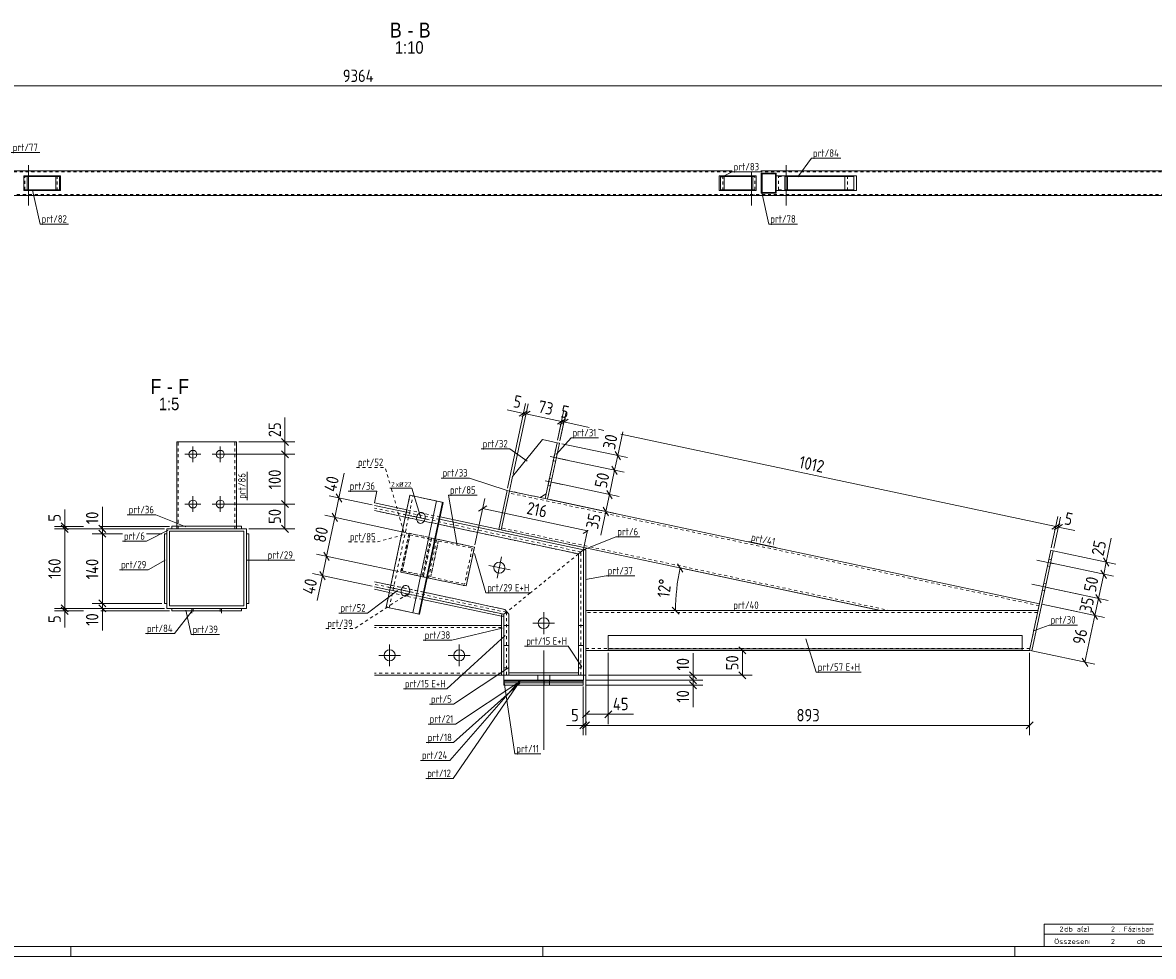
# Model space of a CAD drawing. Header units: millimetres. Extents: x 1 to 1188, y 1 to 840.
# Tile 3 of 7: x 409 to 864, y 1 to 377. Entities that reach past the tile are written whole.
import ezdxf

# ---------------------------------------------------------------- set-up
doc = ezdxf.new("R2010")
doc.units = ezdxf.units.MM
doc.header["$LTSCALE"] = 0.6
doc.linetypes.add('XKITLINE00', pattern=[0])
doc.linetypes.add('XKITLINE02', pattern=[4, 2, -2])
for name, color, linetype, lineweight in [('Bolt', 7, 'Continuous', 0), ('BoltMark', 3, 'Continuous', 0), ('DrawingSheet', 5, 'Continuous', 0), ('OtherObjectType', 1, 'Continuous', 0), ('Part', 2, 'Continuous', 0), ('PartMark', 3, 'Continuous', 0), ('Z-DIMENSIONS', 1, 'Continuous', 0)]:
    doc.layers.add(name, color=color, linetype=linetype, lineweight=lineweight)
doc.styles.add('ARIAL', font='ARIAL.TTF')
doc.styles.add('ISOCPEUR', font='ISOCPEUR.TTF')

msp = doc.modelspace()

# ---------------------------------------------------------------- linework, layer by layer
at = {"layer": 'Bolt', "color": 4, "linetype": 'XKITLINE00', "lineweight": 0}
for p, q in [((410.98, 319.44), (410.98, 303.19)), ((715.98, 319.44), (715.98, 303.19)), ((409.88, 317.19), (409.88, 316.79)), ((412.08, 317.19), (412.08, 316.79)), ((701.98, 316.7), (701.98, 303.19)), ((714.88, 317.19), (714.88, 316.79)), ((717.08, 317.19), (717.08, 316.79)), ((409.88, 307.59), (409.88, 307.19)), ((412.08, 307.59), (412.08, 307.19)), ((700.88, 307.59), (700.88, 307.19)), ((703.08, 307.59), (703.08, 307.19)), ((714.88, 307.59), (714.88, 307.19)), ((717.08, 307.59), (717.08, 307.19)), ((477.15, 199.85), (477.15, 206.25)), ((488.15, 199.85), (488.15, 206.25)), ((473.95, 203.05), (480.35, 203.05)), ((484.95, 203.05), (491.35, 203.05)), ((620.99, 202.17), (627.94, 200.69)), ((620.99, 202.17), (627.94, 200.69)), ((622.19, 200.48), (623.17, 200.27)), ((622.19, 200.48), (623.17, 200.27)), ((622.78, 203.22), (623.75, 203.01)), ((622.78, 203.22), (623.75, 203.01)), ((618.91, 192.39), (625.86, 190.91)), ((618.91, 192.39), (625.86, 190.91)), ((620.7, 193.44), (621.67, 193.23)), ((620.7, 193.44), (621.67, 193.23)), ((620.11, 190.7), (621.09, 190.49)), ((620.11, 190.7), (621.09, 190.49)), ((473.95, 183.05), (480.35, 183.05)), ((477.15, 179.85), (477.15, 186.25)), ((484.95, 183.05), (491.35, 183.05)), ((488.15, 179.85), (488.15, 186.25)), ((571.71, 176.86), (562.11, 178.9)), ((567.24, 177.75), (567.2, 177.38)), ((567.34, 178.12), (567.24, 177.75)), ((567.48, 178.46), (567.34, 178.12)), ((567.7, 178.82), (567.48, 178.46)), ((567.99, 179.16), (567.7, 178.82)), ((568.34, 179.41), (567.99, 179.16)), ((568.71, 179.58), (568.34, 179.41)), ((569.05, 179.63), (568.71, 179.58)), ((569.38, 179.6), (569.05, 179.63)), ((569.66, 179.51), (569.38, 179.6)), ((570.02, 179.28), (569.66, 179.51)), ((570.31, 178.93), (570.02, 179.28)), ((570.48, 178.59), (570.31, 178.93)), ((570.59, 178.25), (570.48, 178.59)), ((570.64, 177.9), (570.59, 178.25)), ((570.65, 177.52), (570.64, 177.9)), ((567.2, 177.38), (567.2, 177.01)), ((567.2, 177.01), (567.26, 176.65)), ((567.26, 176.65), (567.36, 176.31)), ((567.36, 176.31), (567.54, 175.97)), ((567.54, 175.97), (567.83, 175.63)), ((567.83, 175.63), (568.19, 175.39)), ((568.19, 175.39), (568.46, 175.3)), ((568.46, 175.3), (568.8, 175.27)), ((568.8, 175.27), (569.14, 175.33)), ((569.14, 175.33), (569.51, 175.49)), ((569.51, 175.49), (569.85, 175.74)), ((569.85, 175.74), (570.15, 176.08)), ((570.15, 176.08), (570.36, 176.44)), ((570.36, 176.44), (570.5, 176.79)), ((570.5, 176.79), (570.6, 177.15)), ((570.6, 177.15), (570.65, 177.52)), ((599.6, 153.15), (601.43, 161.76)), ((823.9, 159.04), (816.95, 160.51)), ((823.9, 159.04), (816.95, 160.51)), ((822.75, 160.71), (821.77, 160.92)), ((822.75, 160.71), (821.77, 160.92)), ((604.82, 156.54), (596.21, 158.37)), ((822.17, 157.97), (821.19, 158.18)), ((822.17, 157.97), (821.19, 158.18)), ((562.47, 150.23), (562.1, 150.07)), ((562.81, 150.29), (562.47, 150.23)), ((563.14, 150.26), (562.81, 150.29)), ((563.42, 150.17), (563.14, 150.26)), ((821.82, 149.26), (814.88, 150.73)), ((821.82, 149.26), (814.88, 150.73)), ((820.67, 150.93), (819.69, 151.14)), ((820.67, 150.93), (819.69, 151.14)), ((565.47, 147.51), (555.88, 149.55)), ((561.01, 148.41), (560.96, 148.03)), ((560.96, 148.03), (560.97, 147.66)), ((560.97, 147.66), (561.02, 147.3)), ((561.1, 148.77), (561.01, 148.41)), ((561.02, 147.3), (561.12, 146.97)), ((561.25, 149.12), (561.1, 148.77)), ((561.12, 146.97), (561.3, 146.63)), ((561.46, 149.48), (561.25, 149.12)), ((561.3, 146.63), (561.59, 146.28)), ((561.76, 149.81), (561.46, 149.48)), ((561.59, 146.28), (561.95, 146.05)), ((562.1, 150.07), (561.76, 149.81)), ((561.95, 146.05), (562.23, 145.96)), ((562.23, 145.96), (562.56, 145.93)), ((562.56, 145.93), (562.9, 145.98)), ((562.9, 145.98), (563.27, 146.14)), ((563.27, 146.14), (563.61, 146.4)), ((563.78, 149.93), (563.42, 150.17)), ((563.61, 146.4), (563.91, 146.74)), ((564.07, 149.59), (563.78, 149.93)), ((563.91, 146.74), (564.12, 147.1)), ((564.25, 149.24), (564.07, 149.59)), ((564.12, 147.1), (564.27, 147.44)), ((564.35, 148.91), (564.25, 149.24)), ((564.27, 147.44), (564.36, 147.81)), ((564.4, 148.55), (564.35, 148.91)), ((564.36, 147.81), (564.41, 148.18)), ((564.41, 148.18), (564.4, 148.55)), ((820.09, 148.19), (819.11, 148.4)), ((820.09, 148.19), (819.11, 148.4)), ((618.35, 139.5), (618.35, 130.7)), ((613.95, 135.1), (622.75, 135.1)), ((556.35, 117.75), (556.35, 126.55)), ((584.35, 117.75), (584.35, 126.55)), ((618.4, 84.16), (618.4, 124.16)), ((618.4, 84.15), (618.4, 124.15)), ((551.95, 122.15), (560.75, 122.15)), ((579.95, 122.15), (588.75, 122.15)), ((616, 112.16), (616, 114.16)), ((616, 112.15), (616, 114.15)), ((620.8, 112.16), (620.8, 114.16)), ((620.8, 112.15), (620.8, 114.15))]:
    msp.add_line(p, q, dxfattribs=at)
at = {"layer": 'Bolt', "color": 4, "linetype": 'XKITLINE02', "lineweight": 0}
for p, q in [((571.71, 176.86), (562.11, 178.9)), ((565.47, 147.51), (555.88, 149.55))]:
    msp.add_line(p, q, dxfattribs=at)
at = {"layer": 'Bolt', "color": 4, "linetype": 'XKITLINE00', "lineweight": 0}
for centre, radius in [((477.15, 203.05), 1.6), ((488.15, 203.05), 1.6), ((477.15, 183.05), 1.6), ((488.15, 183.05), 1.6), ((600.51, 157.45), 2.2), ((618.35, 135.1), 2.2), ((556.35, 122.15), 2.2), ((584.35, 122.15), 2.2)]:
    msp.add_circle(centre, radius, dxfattribs=at)
at = {"layer": 'BoltMark', "color": 4, "linetype": 'XKITLINE00', "lineweight": 0}
for p in [(556.37, 189.38), (568.92, 177.45)]:
    msp.add_line(p, (565.3, 189.38), dxfattribs=at)
at = {"layer": 'DrawingSheet', "color": 3, "linetype": 'XKITLINE00', "lineweight": 0}
msp.add_line((5, 5), (1184, 5), dxfattribs=at)
at = {"layer": 'DrawingSheet', "color": 2, "linetype": 'XKITLINE00', "lineweight": 0}
for p, q in [((428, 1), (428, 5)), ((618, 1), (618, 5)), ((808, 1), (808, 5)), ((1, 1), (1188, 1))]:
    msp.add_line(p, q, dxfattribs=at)
at = {"layer": 'OtherObjectType', "color": 7, "linetype": 'XKITLINE00', "lineweight": 0}
for p, q in [((819.84, 10), (819.84, 14)), ((819.84, 14), (863.84, 14)), ((819.84, 10), (863.84, 10)), ((819.85, 5.02), (819.84, 9.99)), ((819.84, 9.98), (863.74, 9.98)), ((819.89, 5.03), (863.79, 5.03))]:
    msp.add_line(p, q, dxfattribs=at)
at = {"layer": 'Part', "color": 7, "linetype": 'XKITLINE02', "lineweight": 0}
for p, q in [((694.22, 316.79), (75.5, 316.79)), ((410.93, 314.89), (409.52, 314.89)), ((409.52, 309.49), (409.52, 314.89)), ((422.48, 309.19), (422.48, 315.19)), ((690.46, 309.19), (690.46, 315.19)), ((703.43, 314.89), (702.02, 314.89)), ((703.43, 314.89), (702.02, 314.89)), ((703.43, 309.49), (703.43, 314.89)), ((979.88, 316.79), (705.73, 316.79)), ((711.87, 309.19), (711.87, 315.19)), ((711.97, 315.19), (711.87, 315.19)), ((716.56, 314.89), (712.95, 314.89)), ((712.95, 309.49), (712.95, 314.89)), ((740.71, 309.19), (740.71, 315.19)), ((995.47, 307.59), (81.77, 307.59)), ((410.93, 309.49), (409.52, 309.49)), ((703.43, 309.49), (702.02, 309.49)), ((711.97, 309.19), (711.87, 309.19)), ((716.56, 309.49), (712.95, 309.49)), ((471.25, 173.05), (471.25, 208.05)), ((494.05, 173.05), (494.05, 208.05)), ((623.73, 207.73), (619.37, 187.19)), ((817.78, 142.15), (604.43, 187.5)), ((617, 185.65), (604.6, 188.28)), ((554.96, 141.57), (564.53, 186.56)), ((556.2, 141.31), (565.76, 186.3)), ((556.2, 141.31), (565.76, 186.3)), ((565.76, 186.3), (564.53, 186.56)), ((564.53, 186.56), (577.88, 183.73)), ((577.88, 183.73), (568.32, 138.73)), ((619.93, 185.02), (618.95, 185.23)), ((633.34, 163.77), (550.24, 181.43)), ((550.24, 180.41), (632.34, 162.96)), ((576.01, 174.93), (562.66, 177.77)), ((576.43, 176.89), (563.07, 179.73)), ((576.43, 176.89), (563.07, 179.73)), ((576.64, 177.87), (563.28, 180.71)), ((468.65, 174.08), (468.65, 174.08)), ((468.65, 174.08), (496.65, 174.08)), ((468.65, 173.08), (496.65, 173.08)), ((470.65, 174.08), (470.65, 173.05)), ((470.65, 173.05), (470.65, 173.07)), ((494.65, 173.05), (470.65, 173.05)), ((471.25, 173.08), (471.25, 173.05)), ((494.05, 173.08), (494.05, 173.05)), ((494.65, 174.08), (494.65, 173.08)), ((494.65, 173.08), (494.65, 173.05)), ((494.65, 173.05), (494.65, 173.07)), ((496.65, 174.08), (496.65, 174.08)), ((757.95, 140.15), (601.44, 173.42)), ((564.16, 171.31), (560.83, 155.66)), ((560.83, 155.66), (564.16, 171.31)), ((561.41, 156.15), (564.49, 170.62)), ((564.49, 170.62), (561.41, 156.15)), ((574.76, 169.05), (564.16, 171.31)), ((564.16, 171.31), (573.25, 169.38)), ((590.46, 165.72), (564.16, 171.31)), ((564.49, 170.62), (589.58, 165.29)), ((572.67, 168.89), (564.49, 170.62)), ((564.49, 170.62), (589.58, 165.29)), ((569.59, 154.41), (572.67, 168.89)), ((569.59, 154.41), (572.67, 168.89)), ((569.92, 153.73), (573.25, 169.38)), ((573.25, 169.38), (569.92, 153.73)), ((571.98, 153.29), (575.3, 168.94)), ((571.98, 153.29), (575.3, 168.94)), ((574.49, 169.11), (574.76, 169.05)), ((600.3, 172.84), (601.27, 172.63)), ((634.55, 165.56), (601.27, 172.63)), ((572.86, 153.71), (575.94, 168.19)), ((575.94, 168.19), (572.86, 153.71)), ((589.58, 165.29), (586.5, 150.81)), ((589.58, 165.29), (586.5, 150.81)), ((587.14, 150.07), (590.46, 165.72)), ((634.34, 114.15), (634.34, 164.58)), ((632.34, 162.96), (613.08, 147.36)), ((632.34, 162.96), (613.08, 147.36)), ((632.34, 162.96), (632.34, 115.15)), ((633.34, 114.15), (633.34, 163.77)), ((571.44, 153.4), (560.83, 155.66)), ((560.83, 155.66), (571.44, 153.4)), ((569.92, 153.73), (560.83, 155.66)), ((587.14, 150.07), (560.83, 155.66)), ((586.5, 150.81), (561.41, 156.15)), ((561.41, 156.15), (569.59, 154.41)), ((586.5, 150.81), (561.41, 156.15)), ((602.76, 140.62), (550.24, 151.79)), ((603.34, 139.48), (550.24, 150.76)), ((570.19, 147.55), (556.84, 150.38)), ((601.55, 138.84), (550.24, 149.74)), ((569.57, 144.61), (556.21, 147.45)), ((569.78, 145.59), (556.42, 148.43)), ((612.96, 147.27), (603.55, 139.65)), ((612.96, 147.27), (603.55, 139.65)), ((556.2, 141.31), (554.96, 141.57)), ((568.05, 138.79), (554.96, 141.57)), ((817.36, 140.15), (817.95, 142.93)), ((476.65, 141.07), (476.65, 140.07)), ((476.65, 141.07), (488.65, 141.07)), ((477.25, 139.84), (477.25, 141.07)), ((488.05, 139.84), (488.05, 141.07)), ((488.65, 141.07), (488.65, 140.07)), ((568.32, 138.73), (568.05, 138.79)), ((602.34, 137.86), (602.34, 114.15)), ((604.34, 138.67), (602.76, 140.62)), ((603.34, 139.48), (603.34, 114.15)), ((604.34, 115.15), (604.34, 138.67)), ((635.34, 124.15), (635.34, 140.15)), ((817.19, 139.35), (635.34, 139.35)), ((817.36, 140.15), (813.95, 124.15)), ((601.34, 133.35), (550.24, 133.35)), ((601.34, 114.15), (601.34, 134.15)), ((604.34, 134.15), (602.34, 134.15)), ((602.34, 134.15), (602.34, 114.15)), ((602.34, 134.15), (602.34, 114.15)), ((604.34, 114.15), (604.34, 134.15)), ((632.34, 115.15), (632.34, 134.15)), ((634.34, 134.15), (632.34, 134.15)), ((632.34, 134.15), (632.34, 114.15)), ((634.34, 114.15), (634.34, 134.15)), ((644.34, 124.15), (644.34, 130.15)), ((644.34, 130.15), (810.95, 130.15)), ((810.95, 130.15), (810.95, 124.15)), ((604.34, 126.15), (602.34, 126.15)), ((634.34, 126.15), (632.34, 126.15)), ((814.12, 124.95), (635.34, 124.95)), ((810.95, 124.75), (644.34, 124.75)), ((810.95, 124.15), (644.34, 124.15)), ((810.95, 124.15), (644.34, 124.15)), ((601.34, 114.95), (550.24, 114.95)), ((602.34, 117.15), (604.34, 117.15)), ((602.34, 117.15), (604.34, 117.15)), ((602.34, 114.15), (602.34, 114.15)), ((602.34, 114.15), (602.34, 114.15)), ((634.34, 114.15), (602.34, 114.15)), ((602.34, 114.15), (604.34, 114.15)), ((602.34, 114.15), (634.34, 114.15)), ((634.34, 114.15), (602.34, 114.15)), ((602.34, 114.15), (602.34, 114.15)), ((603.34, 114.15), (603.34, 114.15)), ((632.34, 115.15), (604.34, 115.15)), ((632.34, 117.15), (634.34, 117.15)), ((632.34, 117.15), (634.34, 117.15)), ((632.34, 115.15), (632.34, 115.15)), ((632.34, 115.15), (632.34, 115.15)), ((634.34, 114.15), (632.34, 114.15)), ((633.34, 114.15), (633.34, 114.15)), ((602.34, 112.15), (602.34, 112.16)), ((602.34, 111.75), (602.34, 112.15)), ((602.34, 112.15), (602.34, 111.75)), ((602.34, 111.75), (602.34, 112.15)), ((602.34, 112.15), (602.34, 111.75)), ((602.34, 111.75), (602.34, 112.15)), ((602.34, 110.15), (602.34, 112.15)), ((602.34, 112.15), (602.34, 110.15)), ((602.34, 110.15), (602.34, 112.15)), ((602.34, 112.15), (602.34, 110.15)), ((602.34, 110.15), (602.34, 112.15)), ((602.34, 111.15), (602.34, 111.75)), ((602.34, 111.75), (602.34, 111.15)), ((602.34, 111.15), (602.34, 111.75)), ((602.34, 111.75), (602.34, 111.15)), ((602.34, 111.15), (602.34, 111.75)), ((602.34, 110.15), (602.34, 111.15)), ((602.34, 111.15), (602.34, 110.15)), ((602.34, 110.15), (602.34, 111.15)), ((602.34, 111.15), (602.34, 110.15)), ((602.34, 110.15), (602.34, 111.15)), ((618.54, 111.75), (618.54, 112.15)), ((618.54, 111.75), (618.54, 112.15)), ((618.54, 111.75), (618.54, 112.15)), ((618.54, 111.75), (618.54, 112.15)), ((618.54, 110.15), (618.54, 112.15)), ((618.54, 110.15), (618.54, 112.15)), ((618.54, 110.15), (618.54, 112.15)), ((618.54, 110.15), (618.54, 112.15)), ((618.54, 111.15), (618.54, 111.75)), ((618.54, 111.15), (618.54, 111.75)), ((618.54, 111.15), (618.54, 111.75)), ((618.54, 111.15), (618.54, 111.75)), ((618.54, 110.15), (618.54, 111.15)), ((618.54, 110.15), (618.54, 111.15)), ((618.54, 110.15), (618.54, 111.15)), ((618.54, 110.15), (618.54, 111.15)), ((620.74, 111.75), (620.74, 112.15)), ((620.74, 111.75), (620.74, 112.15)), ((620.74, 110.15), (620.74, 112.15)), ((620.74, 110.15), (620.74, 112.15)), ((620.74, 111.15), (620.74, 111.75)), ((620.74, 111.15), (620.74, 111.75)), ((620.74, 110.15), (620.74, 111.15)), ((620.74, 110.15), (620.74, 111.15)), ((634.28, 112.15), (634.28, 111.75)), ((634.28, 111.15), (634.28, 110.15)), ((634.34, 112.16), (634.34, 112.15))]:
    msp.add_line(p, q, dxfattribs=at)
at = {"layer": 'Part', "color": 2, "linetype": 'XKITLINE00', "lineweight": 0}
for p, q in [((694.22, 317.19), (404.45, 317.19)), ((409.01, 309.19), (409.01, 315.19)), ((423.89, 315.19), (409.01, 315.19)), ((410.42, 309.19), (410.42, 315.19)), ((410.93, 309.49), (410.93, 314.89)), ((410.93, 314.89), (423.39, 314.89)), ((421.98, 309.49), (421.98, 314.89)), ((423.39, 309.49), (423.39, 314.89)), ((423.89, 309.19), (423.89, 315.19)), ((689.05, 309.19), (689.05, 315.19)), ((689.05, 315.19), (703.93, 315.19)), ((689.56, 309.49), (689.56, 314.89)), ((702.02, 314.89), (689.56, 314.89)), ((690.97, 309.49), (690.97, 314.89)), ((702.02, 309.49), (702.02, 314.89)), ((702.52, 315.19), (702.52, 309.19)), ((703.93, 315.19), (703.93, 309.19)), ((979.88, 317.19), (705.73, 317.19)), ((711.97, 316.19), (705.97, 316.19)), ((705.97, 316.19), (705.97, 308.19)), ((711.67, 315.89), (706.27, 315.89)), ((706.27, 315.89), (706.27, 308.49)), ((711.67, 308.49), (711.67, 315.89)), ((711.97, 308.19), (711.97, 316.19)), ((744.32, 315.19), (711.97, 315.19)), ((715.47, 309.19), (715.47, 315.19)), ((716.56, 309.49), (716.56, 314.89)), ((716.56, 314.89), (743.23, 314.89)), ((739.63, 309.49), (739.63, 314.89)), ((743.23, 309.49), (743.23, 314.89)), ((744.32, 309.19), (744.32, 315.19)), ((995.47, 307.19), (81.77, 307.19)), ((423.89, 309.19), (409.01, 309.19)), ((423.39, 309.49), (410.93, 309.49)), ((703.93, 309.19), (689.05, 309.19)), ((689.56, 309.49), (702.02, 309.49)), ((705.97, 308.19), (711.97, 308.19)), ((711.67, 308.49), (706.27, 308.49)), ((744.32, 309.19), (711.97, 309.19)), ((743.23, 309.49), (716.56, 309.49)), ((470.65, 208.05), (470.65, 174.08)), ((494.65, 208.05), (470.65, 208.05)), ((494.65, 208.05), (494.65, 174.08)), ((605.85, 194.15), (617.87, 208.98)), ((617.87, 208.98), (623.73, 207.73)), ((623.73, 207.73), (618.95, 185.23)), ((624.71, 207.52), (619.93, 185.02)), ((624.71, 207.52), (623.73, 207.73)), ((604.6, 188.28), (605.85, 194.15)), ((603.62, 188.49), (600.3, 172.84)), ((601.27, 172.63), (604.6, 188.28)), ((604.6, 188.28), (601.27, 172.63)), ((604.6, 188.28), (603.62, 188.49)), ((618.95, 185.23), (604.6, 188.28)), ((619.37, 187.19), (617, 185.65)), ((563.28, 180.71), (550.24, 183.48)), ((563.07, 179.73), (550.24, 182.46)), ((563.07, 179.73), (550.24, 182.46)), ((554.96, 141.57), (564.53, 186.56)), ((577.88, 183.73), (564.53, 186.56)), ((565.63, 139.3), (575.19, 184.3)), ((568.05, 138.79), (577.61, 183.78)), ((568.32, 138.73), (577.88, 183.73)), ((619.93, 185.02), (618.95, 185.23)), ((817.95, 142.93), (619.93, 185.02)), ((562.66, 177.77), (550.24, 180.41)), ((634.55, 165.56), (576.64, 177.87)), ((466.65, 141.07), (466.65, 173.07)), ((466.65, 173.07), (498.65, 173.07)), ((468.65, 173.08), (468.65, 174.08)), ((468.65, 174.08), (496.65, 174.08)), ((468.65, 173.08), (468.65, 173.08)), ((468.65, 173.08), (496.65, 173.08)), ((470.65, 173.07), (470.65, 173.08)), ((494.65, 173.07), (494.65, 173.08)), ((496.65, 174.08), (496.65, 174.08)), ((496.65, 173.08), (496.65, 174.08)), ((498.65, 141.07), (498.65, 173.07)), ((632.34, 162.96), (576.01, 174.93)), ((634.34, 164.58), (576.43, 176.89)), ((634.34, 164.58), (576.43, 176.89)), ((465.65, 143.07), (465.65, 171.07)), ((465.65, 171.07), (466.65, 171.07)), ((466.65, 171.07), (466.65, 143.07)), ((467.65, 172.07), (467.65, 142.07)), ((497.65, 172.07), (467.65, 172.07)), ((497.65, 142.07), (497.65, 172.07)), ((498.65, 143.07), (498.65, 171.07)), ((498.65, 171.07), (499.65, 171.07)), ((499.65, 171.07), (499.65, 143.07)), ((574.76, 169.05), (590.46, 165.72)), ((587.14, 150.07), (590.46, 165.72)), ((634.34, 164.58), (632.34, 162.96)), ((634.34, 164.58), (632.34, 162.96)), ((634.55, 165.56), (634.34, 164.58)), ((634.34, 164.58), (635.34, 164.58)), ((634.34, 114.15), (634.34, 164.58)), ((754.11, 140.15), (634.55, 165.56)), ((635.34, 164.58), (635.34, 114.15)), ((813.95, 124.15), (822.52, 164.45)), ((823.5, 164.25), (814.93, 123.94)), ((822.52, 164.45), (823.5, 164.25)), ((632.34, 162.96), (632.34, 134.15)), ((556.84, 150.38), (550.24, 151.79)), ((571.44, 153.4), (587.14, 150.07)), ((556.42, 148.43), (550.24, 149.74)), ((556.21, 147.45), (550.24, 148.72)), ((602.76, 140.62), (570.19, 147.55)), ((465.65, 143.07), (466.65, 143.07)), ((467.65, 142.07), (497.65, 142.07)), ((499.65, 143.07), (498.65, 143.07)), ((554.96, 141.57), (568.32, 138.73)), ((601.34, 137.86), (569.57, 144.61)), ((602.34, 138.67), (569.78, 145.59)), ((466.65, 141.07), (498.65, 141.07)), ((468.65, 140.07), (468.65, 141.07)), ((468.65, 141.07), (496.65, 141.07)), ((496.65, 140.07), (468.65, 140.07)), ((476.65, 140.07), (476.65, 139.16)), ((488.65, 140.07), (488.65, 139.16)), ((496.65, 141.07), (496.65, 140.07)), ((601.55, 138.84), (601.34, 137.86)), ((601.34, 137.86), (601.34, 114.15)), ((602.34, 137.86), (601.34, 137.86)), ((603.55, 139.65), (602.34, 138.67)), ((603.55, 139.65), (602.34, 138.67)), ((602.34, 138.67), (602.34, 134.15)), ((604.34, 138.67), (602.76, 140.62)), ((604.34, 115.15), (604.34, 138.67)), ((817.36, 140.15), (635.34, 140.15)), ((817.36, 140.15), (754.11, 140.15)), ((601.34, 134.15), (550.24, 134.15)), ((602.34, 114.15), (602.34, 134.15)), ((602.34, 134.15), (604.34, 134.15)), ((604.34, 134.15), (604.34, 114.15)), ((632.34, 114.15), (632.34, 134.15)), ((632.34, 134.15), (634.34, 134.15)), ((634.34, 134.15), (634.34, 114.15)), ((644.34, 130.15), (644.34, 124.15)), ((644.34, 130.15), (810.95, 130.15)), ((810.95, 130.15), (810.95, 124.15)), ((602.34, 126.15), (604.34, 126.15)), ((632.34, 126.15), (634.34, 126.15)), ((644.34, 124.15), (635.34, 124.15)), ((810.95, 124.75), (644.34, 124.75)), ((810.95, 124.15), (644.34, 124.15)), ((813.95, 124.15), (810.95, 124.15)), ((814.93, 123.94), (813.95, 124.15)), ((601.34, 114.15), (550.24, 114.15)), ((602.34, 114.15), (601.34, 114.15)), ((602.34, 114.16), (634.34, 114.16)), ((602.34, 112.16), (602.34, 114.16)), ((604.34, 114.15), (602.34, 114.15)), ((632.34, 115.15), (604.34, 115.15)), ((634.34, 114.15), (632.34, 114.15)), ((634.34, 114.16), (634.34, 112.16)), ((635.34, 114.15), (634.34, 114.15)), ((634.34, 114.15), (634.34, 114.15)), ((634.34, 114.15), (634.34, 114.15)), ((634.34, 114.15), (634.34, 114.15)), ((602.34, 112.16), (634.34, 112.16)), ((602.34, 111.75), (602.34, 112.15)), ((602.34, 112.15), (634.28, 112.15)), ((602.34, 110.15), (602.34, 112.15)), ((602.34, 112.15), (634.28, 112.15)), ((634.34, 112.15), (602.34, 112.15)), ((602.34, 111.75), (634.28, 111.75)), ((602.34, 111.15), (602.34, 111.75)), ((602.34, 111.75), (634.28, 111.75)), ((602.34, 111.15), (634.28, 111.15)), ((602.34, 110.15), (602.34, 111.15)), ((634.28, 111.15), (602.34, 111.15)), ((602.34, 110.15), (634.28, 110.15)), ((634.28, 110.15), (602.34, 110.15)), ((634.28, 111.75), (634.28, 112.15)), ((634.28, 110.15), (634.28, 112.15)), ((634.28, 111.15), (634.28, 111.75)), ((634.28, 110.15), (634.28, 111.15))]:
    msp.add_line(p, q, dxfattribs=at)
at = {"layer": 'PartMark', "color": 7, "linetype": 'XKITLINE00', "lineweight": 0}
for p, q in [((403.99, 324.5), (415.51, 324.5)), ((720.68, 314.78), (726.18, 322.2)), ((726.18, 322.2), (737.95, 322.2)), ((689.98, 314.56), (694.22, 316.7)), ((694.22, 316.7), (705.73, 316.7)), ((412.5, 309.38), (415.6, 295.69)), ((706.15, 308.41), (708.99, 295.68)), ((415.6, 295.69), (427.12, 295.69)), ((708.99, 295.68), (720.51, 295.68)), ((623.49, 203.09), (629.36, 209.7)), ((629.36, 209.7), (640.36, 209.7)), ((593.19, 205.21), (604.7, 205.21)), ((611.77, 200.24), (604.7, 205.21)), ((498.95, 184.55), (498.95, 196.06)), ((577.02, 193.51), (588.53, 193.51)), ((603.62, 188.49), (588.53, 193.51)), ((539.66, 188.22), (551.17, 188.22)), ((550.24, 183.48), (551.17, 188.22)), ((580.04, 186.62), (591.55, 186.62)), ((583.54, 166.33), (580.04, 186.62)), ((450.67, 178.72), (462.18, 178.72)), ((474.31, 173.82), (462.18, 178.72)), ((467.2, 172.52), (458.5, 168.09)), ((634.34, 164.58), (647.39, 169.85)), ((647.39, 169.85), (657.1, 169.85)), ((448.8, 168.09), (458.5, 168.09)), ((700.94, 167.91), (711.95, 165.57)), ((465.91, 160.49), (459.15, 156.58)), ((498.91, 160.49), (506.64, 160.46)), ((506.64, 160.46), (518.15, 160.46)), ((590.55, 163.15), (595, 147.27)), ((447.63, 156.58), (459.15, 156.58)), ((635.19, 152.65), (643.51, 154.13)), ((643.51, 154.13), (655.02, 154.13)), ((559.56, 148.26), (547.44, 139.16)), ((595, 147.27), (613.08, 147.27)), ((476.83, 140.06), (469.76, 130.89)), ((474.31, 140.33), (476.38, 130.5)), ((535.92, 139.16), (547.44, 139.16)), ((694.09, 140.25), (705.86, 140.25)), ((601.6, 133.06), (581.37, 128.21)), ((815.93, 132.14), (821.8, 134.34)), ((821.8, 134.34), (833.32, 134.34)), ((457.99, 130.89), (469.76, 130.89)), ((476.38, 130.5), (487.89, 130.5)), ((569.86, 128.21), (581.37, 128.21)), ((602.8, 130.09), (579.43, 108.62)), ((723.96, 128.77), (728.12, 115.33)), ((610.7, 125.81), (628.27, 125.81)), ((633.65, 117.57), (628.27, 125.81)), ((604.34, 117.25), (582.07, 102.45)), ((728.12, 115.33), (746.21, 115.33)), ((608.78, 112.01), (580.52, 79.87)), ((608.78, 111.69), (581.85, 72.59)), ((608.78, 110.89), (582.05, 87.01)), ((608.78, 111.57), (582.8, 94.47)), ((602.34, 112.15), (606.75, 82.45)), ((561.86, 108.62), (579.43, 108.62)), ((572.36, 102.45), (582.07, 102.45)), ((571.81, 94.47), (582.8, 94.47)), ((571.05, 87.01), (582.05, 87.01)), ((606.75, 82.45), (617.23, 82.45)), ((568.75, 79.87), (580.52, 79.87)), ((570.86, 72.59), (581.85, 72.59))]:
    msp.add_line(p, q, dxfattribs=at)
at = {"layer": 'PartMark', "color": 7, "linetype": 'XKITLINE02', "lineweight": 0}
for p, q in [((543.02, 197.75), (554.54, 197.75)), ((556.37, 191.42), (554.54, 197.75)), ((562.04, 171.83), (556.96, 189.38)), ((564.16, 171.31), (551.3, 167.79)), ((539.78, 167.79), (551.3, 167.79)), ((563.6, 146.9), (542.17, 132.92)), ((530.66, 132.92), (542.17, 132.92))]:
    msp.add_line(p, q, dxfattribs=at)
at = {"layer": 'Z-DIMENSIONS', "color": 7, "linetype": 'XKITLINE00', "lineweight": 0}
for p, q in [((75.5, 351.29), (1011.94, 351.29)), ((603.83, 189.47), (611.07, 223.54)), ((606.06, 195.13), (612.05, 223.34)), ((606.06, 195.13), (612.05, 223.34)), ((610.22, 219.53), (603.61, 220.94)), ((610.22, 219.53), (603.61, 220.94)), ((611.9, 220.62), (608.54, 218.44)), ((612.88, 220.42), (609.52, 218.24)), ((612.88, 220.42), (609.52, 218.24)), ((610.22, 219.53), (611.2, 219.33)), ((611.2, 219.33), (625.55, 216.28)), ((623.94, 208.71), (626.4, 220.29)), ((624.92, 208.5), (627.38, 220.08)), ((514.18, 208.05), (514.18, 217.82)), ((514.18, 208.05), (514.18, 217.82)), ((627.23, 217.37), (623.87, 215.19)), ((626.26, 216.74), (623.87, 215.19)), ((623.94, 208.71), (625.68, 216.86)), ((628.21, 217.16), (624.85, 214.98)), ((627.24, 216.53), (624.85, 214.98)), ((624.92, 208.5), (626.65, 216.65)), ((625.55, 216.28), (626.53, 216.07)), ((626.53, 216.07), (636.73, 213.9)), ((512.77, 209.46), (515.6, 206.64)), ((640.36, 213.13), (642.54, 212.66)), ((648.16, 202.54), (650.19, 212.09)), ((648.16, 202.54), (650.19, 212.09)), ((649.39, 211.21), (824.55, 173.97)), ((495.65, 208.05), (518.18, 208.05)), ((514.18, 203.05), (514.18, 208.05)), ((625.69, 207.31), (652.07, 201.71)), ((489.15, 203.05), (518.18, 203.05)), ((489.15, 203.05), (518.18, 203.05)), ((512.77, 204.46), (515.6, 201.64)), ((512.77, 204.46), (515.6, 201.64)), ((514.18, 183.05), (514.18, 203.05)), ((624.44, 201.43), (650.82, 195.83)), ((624.44, 201.43), (650.82, 195.83)), ((646.91, 196.66), (648.16, 202.54)), ((647.07, 204.22), (649.25, 200.86)), ((644.83, 186.88), (646.91, 196.66)), ((645.82, 198.34), (648, 194.98)), ((645.82, 198.34), (648, 194.98)), ((535.95, 185.49), (538.07, 195.47)), ((535.95, 185.49), (538.07, 195.47)), ((622.36, 191.65), (648.74, 186.04)), ((622.36, 191.65), (648.74, 186.04)), ((534.86, 187.17), (537.03, 183.82)), ((643.38, 180.04), (644.83, 186.88)), ((643.74, 188.55), (645.92, 185.2)), ((644.06, 188.05), (645.92, 185.2)), ((489.15, 183.05), (518.18, 183.05)), ((489.15, 183.05), (518.18, 183.05)), ((512.77, 184.46), (515.6, 181.64)), ((512.77, 184.46), (515.6, 181.64)), ((514.18, 173.07), (514.18, 183.05)), ((549.26, 182.67), (531.93, 186.35)), ((534.28, 177.66), (535.95, 185.49)), ((590.67, 166.69), (594.61, 185.24)), ((595.44, 182.32), (592.08, 180.14)), ((620.91, 184.82), (647.29, 179.21)), ((425.54, 174.07), (425.54, 180.83)), ((425.54, 174.07), (425.54, 180.83)), ((440.68, 173.07), (440.68, 181.97)), ((440.68, 173.07), (440.68, 181.97)), ((563.18, 171.52), (530.27, 178.51)), ((563.18, 171.52), (530.27, 178.51)), ((530.95, 162.01), (534.28, 177.66)), ((533.19, 179.34), (535.37, 175.98)), ((533.19, 179.34), (535.37, 175.98)), ((593.76, 181.23), (635.98, 172.26)), ((643.38, 180.04), (641.34, 170.49)), ((643.38, 180.04), (641.34, 170.49)), ((642.29, 181.72), (644.46, 178.36)), ((822.73, 165.43), (825.4, 177.99)), ((822.73, 165.43), (825.4, 177.98)), ((823.71, 165.22), (826.38, 177.78)), ((433.08, 174.07), (421.44, 174.07)), ((465.65, 173.07), (421.44, 173.07)), ((465.65, 173.07), (421.44, 173.07)), ((424.13, 175.49), (426.96, 172.66)), ((424.13, 174.48), (426.96, 171.65)), ((424.13, 174.48), (426.96, 171.65)), ((425.54, 173.07), (425.54, 174.07)), ((425.54, 141.07), (425.54, 173.07)), ((465.65, 173.07), (436.58, 173.07)), ((439.26, 174.48), (442.09, 171.65)), ((467.65, 174.07), (440.08, 174.07)), ((440.68, 171.07), (440.68, 173.07)), ((499.65, 173.07), (518.18, 173.07)), ((512.77, 174.48), (515.6, 171.65)), ((826.22, 175.07), (822.87, 172.89)), ((826.22, 175.06), (822.87, 172.89)), ((827.2, 174.86), (823.85, 172.68)), ((824.55, 173.98), (825.53, 173.77)), ((825.53, 173.77), (832.14, 172.37)), ((825.53, 173.77), (832.14, 172.37)), ((448.8, 171.07), (436.58, 171.07)), ((448.8, 171.07), (436.58, 171.07)), ((439.26, 172.48), (442.09, 169.65)), ((439.26, 172.48), (442.09, 169.65)), ((440.68, 143.07), (440.68, 171.07)), ((464.65, 171.07), (458.5, 171.07)), ((464.65, 171.07), (458.5, 171.07)), ((636.28, 172.46), (634.3, 171.17)), ((634.55, 165.56), (636.03, 172.51)), ((844.85, 159.71), (846.88, 169.26)), ((844.85, 159.71), (846.88, 169.26)), ((823.5, 164.25), (848.76, 158.88)), ((559.86, 155.86), (526.94, 162.86)), ((559.86, 155.86), (526.94, 162.86)), ((529.29, 154.19), (530.95, 162.01)), ((529.86, 163.69), (532.04, 160.33)), ((529.86, 163.69), (532.04, 160.33)), ((822.46, 159.34), (847.72, 153.97)), ((822.46, 159.34), (847.72, 153.97)), ((843.76, 161.38), (845.94, 158.03)), ((843.81, 154.8), (844.85, 159.71)), ((549.26, 149.95), (525.28, 155.05)), ((528.2, 155.87), (530.38, 152.52)), ((672.17, 159.01), (674.34, 155.66)), ((753.13, 140.35), (673.25, 157.33)), ((673.25, 157.33), (754.11, 140.15)), ((841.73, 145.02), (843.81, 154.8)), ((842.72, 156.48), (844.9, 153.13)), ((842.72, 156.48), (844.9, 153.13)), ((529.29, 154.19), (527.17, 144.22)), ((529.29, 154.19), (527.17, 144.22)), ((820.38, 149.56), (845.64, 144.19)), ((820.38, 149.56), (834.3, 146.6)), ((840.64, 146.7), (842.82, 143.35)), ((840.97, 146.2), (842.82, 143.35)), ((424.13, 142.48), (426.96, 139.65)), ((424.13, 142.48), (426.96, 139.65)), ((424.13, 141.48), (426.96, 138.65)), ((464.65, 143.07), (436.58, 143.07)), ((464.65, 143.07), (436.58, 143.07)), ((439.26, 144.48), (442.09, 141.65)), ((439.26, 144.48), (442.09, 141.65)), ((439.26, 142.48), (442.09, 139.65)), ((440.68, 141.07), (440.68, 143.07)), ((670.03, 141.56), (672.86, 138.73)), ((818.93, 142.73), (832.84, 139.77)), ((818.93, 142.73), (844.19, 137.36)), ((840.28, 138.19), (841.73, 145.02)), ((841.14, 145.15), (845.64, 144.19)), ((465.65, 141.07), (421.44, 141.07)), ((465.65, 141.07), (421.44, 141.07)), ((433.08, 140.07), (421.44, 140.07)), ((425.54, 140.07), (425.54, 141.07)), ((425.54, 140.07), (425.54, 133.31)), ((425.54, 140.07), (425.54, 133.31)), ((465.65, 141.07), (436.58, 141.07)), ((467.65, 140.07), (440.08, 140.07)), ((440.68, 141.07), (440.68, 132.16)), ((440.68, 141.07), (440.68, 132.16)), ((671.45, 140.15), (754.11, 140.15)), ((836.28, 119.4), (840.28, 138.19)), ((839.19, 139.87), (841.37, 136.51)), ((839.69, 138.31), (844.19, 137.36)), ((839.82, 138.9), (841.37, 136.51)), ((635.34, 123.15), (635.34, 94.46)), ((636.34, 124.15), (702.35, 124.15)), ((644.34, 123.15), (644.34, 94.46)), ((678.49, 114.15), (678.49, 123.06)), ((678.49, 114.15), (678.49, 123.06)), ((696.94, 125.56), (699.77, 122.73)), ((698.35, 114.15), (698.35, 124.15)), ((813.95, 123.15), (813.95, 89.97)), ((814.93, 123.94), (840.2, 118.57)), ((835.2, 121.08), (837.37, 117.72)), ((636.34, 114.15), (702.35, 114.15)), ((636.34, 114.15), (682.49, 114.15)), ((677.08, 115.57), (679.9, 112.74)), ((678.49, 112.15), (678.49, 114.15)), ((696.94, 115.57), (699.77, 112.74)), ((634.28, 109.65), (634.28, 89.97)), ((635.28, 110.15), (682.49, 110.15)), ((635.34, 113.15), (635.34, 89.97)), ((635.34, 113.15), (635.34, 89.97)), ((635.34, 112.15), (682.49, 112.15)), ((635.34, 112.15), (682.49, 112.15)), ((677.08, 113.57), (679.9, 110.74)), ((677.08, 113.57), (679.9, 110.74)), ((677.08, 111.56), (679.9, 108.73)), ((678.49, 110.15), (678.49, 112.15)), ((678.49, 110.15), (678.49, 101.24)), ((678.49, 110.15), (678.49, 101.24)), ((636.76, 99.87), (633.93, 97.05)), ((635.34, 98.46), (644.34, 98.46)), ((645.76, 99.87), (642.93, 97.05)), ((644.34, 98.46), (654.54, 98.46)), ((644.34, 98.46), (654.54, 98.46)), ((634.28, 93.97), (627.52, 93.97)), ((634.28, 93.97), (627.52, 93.97)), ((635.69, 95.38), (632.86, 92.56)), ((636.76, 95.38), (633.93, 92.56)), ((636.76, 95.38), (633.93, 92.56)), ((634.28, 93.97), (635.34, 93.97)), ((635.34, 93.97), (813.95, 93.97)), ((815.37, 95.38), (812.54, 92.56))]:
    msp.add_line(p, q, dxfattribs=at)
msp.add_arc((754.11, 140.15), 82.66, 167.9999, 180, dxfattribs=at)
at = {"layer": 'Z-DIMENSIONS', "color": 3}
for p in [(610.22, 219.53), (611.2, 219.33), (611.2, 219.33), (625.55, 216.28), (625.55, 216.28), (626.53, 216.07), (626.53, 216.07), (514.18, 208.05), (514.18, 203.05), (514.18, 203.05), (648.16, 202.54), (646.91, 196.66), (646.91, 196.66), (644.83, 186.88), (644.83, 186.88), (514.18, 183.05), (514.18, 183.05), (535.95, 185.49), (534.28, 177.66), (534.28, 177.66), (593.76, 181.23), (643.38, 180.04), (425.54, 174.07), (425.54, 173.07), (425.54, 173.07), (440.68, 173.07), (514.18, 173.07), (824.55, 173.98), (824.55, 173.97), (825.53, 173.77), (440.68, 171.07), (440.68, 171.07), (635.98, 172.26), (530.95, 162.01), (530.95, 162.01), (844.85, 159.71), (843.81, 154.8), (843.81, 154.8), (529.29, 154.19), (440.68, 143.07), (440.68, 143.07), (841.73, 145.02), (841.73, 145.02), (425.54, 141.07), (425.54, 141.07), (425.54, 140.07), (440.68, 141.07), (840.28, 138.19), (840.28, 138.19), (698.35, 124.15), (836.28, 119.4), (678.49, 114.15), (698.35, 114.15), (678.49, 112.15), (678.49, 112.15), (678.49, 110.15), (635.34, 98.46), (644.34, 98.46), (634.28, 93.97), (635.34, 93.97), (635.34, 93.97), (813.95, 93.97)]:
    msp.add_point(p, dxfattribs=at)
at = {"layer": 'Z-DIMENSIONS', "color": 7}
for p in [(673.25, 157.33), (671.45, 140.15)]:
    msp.add_point(p, dxfattribs=at)

# ---------------------------------------------------------------- texts
at = {"layer": 'BoltMark', "color": 4, "style": 'ISOCPEUR', "width": 0.85}
for s, p in [('2', (556.97, 189.98)), ('xØ', (558.77, 189.98)), ('22', (562.29, 189.98))]:
    msp.add_text(s, height=2, dxfattribs=at).set_placement(p)
at = {"layer": 'OtherObjectType', "color": 6, "style": 'ARIAL', "width": 0.85}
for s, height, p in [('B', 6, (556.47, 370.79)), ('-', 6, (563.6, 370.79)), ('B', 6, (568.07, 370.79)), ('1:10', 5, (558.45, 364.29)), ('F', 6, (460.03, 227.32)), ('F', 6, (471.18, 227.32)), ('-', 6, (466.71, 227.32)), ('1:5', 5, (463.41, 220.82))]:
    msp.add_text(s, height=height, dxfattribs=at).set_placement(p)
at = {"layer": 'OtherObjectType', "color": 7, "style": 'ISOCPEUR'}
for s, width, p in [('2', 1.211571, (825.99, 11)), ('db a(z)', 1.211571, (827.84, 11)), ('2', 1.211571, (846.7, 11)), ('. Fázisban', 0.935, (849.84, 11)), ('Összesen:            db', 1.211571, (823.84, 6)), ('2', 1.211571, (846.7, 6))]:
    msp.add_text(s, height=2, dxfattribs=dict(at, width=width)).set_placement(p)
at = {"layer": 'PartMark', "color": 3, "style": 'ISOCPEUR', "width": 0.85}
for s, p in [('prt/77', (404.59, 325.1)), ('prt/84', (726.78, 322.8)), ('prt/83', (694.82, 317.3)), ('prt/82', (416.2, 296.29)), ('prt/78', (709.59, 296.28)), ('prt/31', (629.96, 210.3)), ('prt/32', (593.79, 205.81)), ('prt/52', (543.62, 198.35)), ('prt/33', (577.62, 194.11)), ('prt/36', (540.26, 188.82)), ('prt/85', (580.64, 187.22)), ('prt/36', (451.27, 179.32)), ('prt/6', (647.99, 170.45)), ('prt/6', (449.4, 168.69)), ('prt/85', (540.38, 168.39)), ('prt/29', (507.24, 161.06)), ('prt/29', (448.23, 157.18)), ('prt/37', (644.11, 154.73)), ('prt/29', (595.6, 147.87)), ('E+H', (606.81, 147.87)), ('prt/52', (536.52, 139.76)), ('prt/40', (694.69, 140.85)), ('prt/39', (531.26, 133.52)), ('prt/30', (822.4, 134.94)), ('prt/84', (458.59, 131.49)), ('prt/39', (476.98, 131.1)), ('prt/38', (570.46, 128.81)), ('prt/15', (611.3, 126.41)), ('E+H', (622, 126.41)), ('prt/57', (728.72, 115.93)), ('E+H', (739.93, 115.93)), ('prt/15', (562.46, 109.22)), ('E+H', (573.16, 109.22)), ('prt/5', (572.96, 103.05)), ('prt/21', (572.41, 95.07)), ('prt/18', (571.65, 87.61)), ('prt/24', (569.35, 80.47)), ('prt/11', (607.35, 83.05)), ('prt/12', (571.46, 73.19))]:
    msp.add_text(s, height=3, dxfattribs=at).set_placement(p)
for s, rotation, p in [('prt/86', 90.0002, (498.35, 185.15)), ('prt/41', -11.9977, (701.66, 168.37))]:
    msp.add_text(s, height=3, rotation=rotation, dxfattribs=at).set_placement(p)
at = {"layer": 'Z-DIMENSIONS', "color": 3, "style": 'ISOCPEUR', "width": 0.85}
for s, p in [('9364', (537.49, 352.89)), ('45', (646.22, 100.06)), ('5', (629.39, 95.57)), ('893', (720.14, 95.57))]:
    msp.add_text(s, height=5, dxfattribs=at).set_placement(p)
for s, rotation, p in [('5', -12.0035, (605.78, 222.11)), ('73', -12.0035, (615.77, 219.99)), ('5', -12.0035, (624.9, 218.05)), ('25', 90.0002, (512.58, 209.92)), ('30', 78.0025, (646.98, 204.7)), ('1012', -12.0035, (720.83, 197.66)), ('100', 90.0002, (512.58, 188.97)), ('50', 78.0025, (643.68, 189.16)), ('40', 78.0025, (534.77, 187.66)), ('216', -11.9977, (611.21, 179.16)), ('5', 90.0002, (423.94, 175.95)), ('10', 90.0002, (439.08, 174.94)), ('50', 90.0002, (512.58, 175.05)), ('35', 78.0025, (640.17, 172.66)), ('5', -12.0035, (827.69, 174.95)), ('80', 78.0025, (530.43, 167.22)), ('25', 78.0025, (843.68, 161.87)), ('160', 90.0002, (423.94, 152.99)), ('140', 90.0002, (439.08, 152.77)), ('40', 78.0025, (526, 146.39)), ('12°', 84.0013, (669.01, 145.2)), ('50', 78.0025, (840.58, 147.3)), ('35', 78.0025, (838.81, 139)), ('5', 90.0002, (423.94, 135.18)), ('10', 90.0002, (439.08, 134.04)), ('96', 78.0025, (836.09, 126.18)), ('10', 90.0002, (676.89, 116.03)), ('50', 90.0002, (696.75, 116.14)), ('10', 90.0002, (676.89, 103.11))]:
    msp.add_text(s, height=5, rotation=rotation, dxfattribs=at).set_placement(p)

doc.saveas('drawing.dxf')
